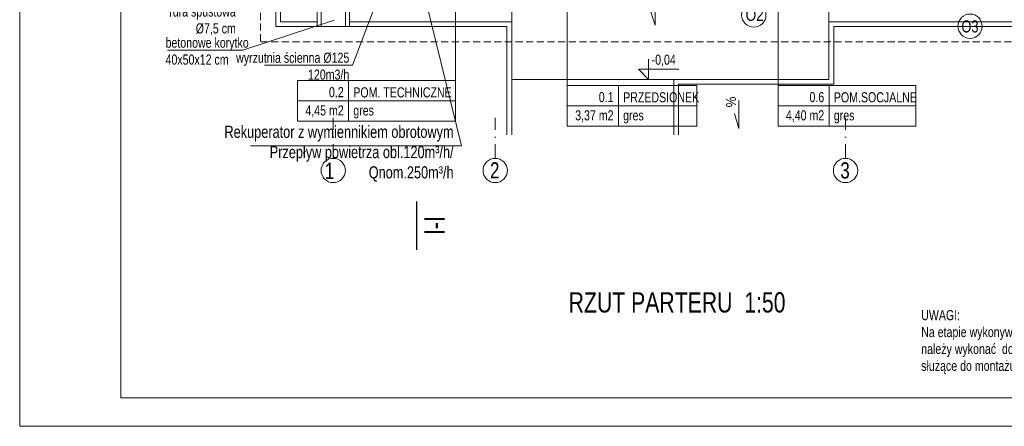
# Model space of a CAD drawing. Header units: inches. Extents: x 57112 to 98566, y -51777 to -16564.
# Tile 101 of 138: x 77867 to 79083, y -21309 to -20807. Entities that reach past the tile are written whole.
import ezdxf
from ezdxf.lldxf.tags import DXFTag

# ---------------------------------------------------------------- set-up
doc = ezdxf.new("R2010")
doc.units = ezdxf.units.IN
doc.header["$MEASUREMENT"] = 0
doc.linetypes.add('DASHDOT', pattern=[1, 0.5, -0.25, 0, -0.25])
doc.linetypes.add('HIDDEN', pattern=[0.375, 0.25, -0.125])
doc.layers.get('0').update_dxf_attribs({"color": 251, "lineweight": 0})
for name, color, linetype, lineweight in [('## 05 PODGRZEWACZ', 1, 'SOLID', 30), ('## 08 Nawiew opis', 1, 'Continuous', 0), ('A--tabelka rysunku', 7, 'Continuous', 0), ('A--tabelka-opisy uwagi', 7, 'Continuous', 0), ('A36-obrzeże', 252, 'Continuous', 0), ('A6a-schody parter', 251, 'Continuous', 18), ('A8-opisy pomieszczeń', 250, 'Continuous', 0), ('Kociol', 6, 'Continuous', 30), ('p--dach', 251, 'Continuous', 30), ('p--koty wysok.', 251, 'Continuous', 0), ('p--opis okna', 251, 'Continuous', 0), ('p--opisy dodatkowe', 251, 'Continuous', 0), ('p--opisy pomieszczeń', 250, 'Continuous', 0), ('p--osie konstr.-NR', 250, 'DASHDOT', 15), ('p--podpis rysunku', 7, 'Continuous', 0), ('p--spadki terenu', 251, 'Continuous', 0)]:
    doc.layers.add(name, color=color, linetype=linetype, lineweight=lineweight)
doc.styles.add('1-50', font='arial.ttf', dxfattribs={"width": 0.75, "height": 12.5})
doc.styles.get("Standard").update_dxf_attribs({"font": 'arial.ttf', "width": 0.75})
tags = doc.linetypes.add('SOLID', pattern=[10, 10, 0]).pattern_tags.tags
tags[6:7] = [DXFTag(74, 4), DXFTag(75, 0), DXFTag(340, '0'), DXFTag(46, 0.0), DXFTag(50, 0.0), DXFTag(44, 0.0), DXFTag(45, 0.0)]
tags[4:5] = [DXFTag(74, 4), DXFTag(75, 0), DXFTag(340, '0'), DXFTag(46, 0.0), DXFTag(50, 0.0), DXFTag(44, 0.0), DXFTag(45, 0.0)]

# ---------------------------------------------------------------- blocks, each defined once
blk = doc.blocks.new('kota wykoń')
for p, q in [((0, 25), (0, 0)), ((0, 0), (-12.5, 12.5)), ((-12.5, 12.5), (37.5, 12.5))]:
    blk.add_line(p, q)
at = {"lineweight": 0}
blk.add_line((-2.5, 0), (2.5, 0), dxfattribs=at)

msp = doc.modelspace()

# ---------------------------------------------------------------- linework, layer by layer
at = {"layer": '## 05 PODGRZEWACZ', "lineweight": 15}
for p in [(78316.603, -20573.38, 151.8), (78152.214, -20963.074, 151.8)]:
    msp.add_line(p, (78413.154, -20963.074, 151.8), dxfattribs=at)
at = {"layer": '## 08 Nawiew opis', "color": 6, "elevation": 151.8}
msp.add_lwpolyline([(78314.637, -20767.932), (78278.543, -20863.699), (78169.654, -20863.699)], dxfattribs=at)
at = {"layer": 'A--tabelka rysunku', "linetype": 'Continuous', "elevation": 151.8}
for points in [[(77867.413, -21309.191), (79967.413, -21309.191), (79967.413, -19824.191), (77867.413, -19824.191)], [(77992.413, -21274.191), (79932.413, -21274.191), (79932.413, -19859.191), (77992.413, -19859.191)]]:
    msp.add_lwpolyline(points, close=True, dxfattribs=at)
at = {"layer": 'A36-obrzeże', "linetype": 'Continuous', "ltscale": 35}
for p, q in [((78239.554, -20765.933, 151.8), (78239.554, -20815.933, 151.8)), ((78269.554, -20765.933, 151.8), (78269.554, -20815.933, 151.8)), ((78469.104, -20815.933, 151.8), (78469.104, -20949.684, 151.8)), ((78872.604, -20815.933, 151.8), (78872.604, -20887.033, 151.8)), ((78872.604, -20887.033, 151.8), (78681.104, -20887.033, 151.8)), ((78681.104, -20887.033, 151.8), (78681.104, -20949.684, 151.8))]:
    msp.add_line(p, q, dxfattribs=at)
at = {"layer": 'A36-obrzeże', "linetype": 'Continuous', "ltscale": 35, "elevation": 151.8}
for points in [[(78469.104, -20815.933), (78183.604, -20815.933), (78183.604, -20135.433), (79266.104, -20135.433), (79266.104, -20815.933), (78872.604, -20815.933)], [(78234.554, -20809.933), (78189.604, -20809.933), (78189.604, -20141.433), (78234.554, -20141.433)], [(78475.104, -20809.933), (78274.554, -20809.933)], [(79175.154, -20809.933), (78866.604, -20809.933)]]:
    msp.add_lwpolyline(points, dxfattribs=at)
msp.add_lwpolyline([(78234.554, -20815.933), (78274.554, -20815.933), (78274.554, -20765.933), (78234.554, -20765.933)], close=True, dxfattribs=at)
at = {"layer": 'A6a-schody parter', "lineweight": 5}
for p, q in [((78475.104, -20765.933, 151.8), (78475.104, -20881.033, 151.8)), ((78866.604, -20765.933, 151.8), (78866.604, -20881.033, 151.8)), ((78866.604, -20881.033, 151.8), (78475.104, -20881.033, 151.8)), ((78475.104, -20881.033, 151.8), (78475.104, -20949.684, 151.8)), ((78675.104, -20881.033, 151.8), (78675.104, -20949.684, 151.8))]:
    msp.add_line(p, q, dxfattribs=at)
at = {"layer": 'A8-opisy pomieszczeń'}
for p, q in [((78405.432, -20882.646, 151.8), (78405.432, -20631.226, 151.8)), ((78543.619, -20888.709, 151.8), (78543.619, -20637.288, 151.8)), ((78803.796, -20888.709, 151.8), (78803.796, -20637.288, 151.8))]:
    msp.add_line(p, q, dxfattribs=at)
at = {"layer": 'Kociol', "color": 0}
msp.add_line((78357.484, -21031.896, 151.8), (78357.484, -21091.326, 151.8), dxfattribs=at)
at = {"layer": 'p--dach', "linetype": 'HIDDEN', "lineweight": 20, "ltscale": 35, "elevation": 151.8}
msp.add_lwpolyline([(78164.744, -20834.793), (79284.964, -20834.793), (79284.964, -20116.573), (78164.744, -20116.573)], close=True, dxfattribs=at)
at = {"layer": 'p--opis okna'}
for centre in [(78773.904, -20801.617, 151.8), (79040.954, -20815.434, 151.8)]:
    msp.add_circle(centre, 15, dxfattribs=at)
at = {"layer": 'p--opisy dodatkowe', "elevation": 151.8}
msp.add_lwpolyline([(78049.84, -20845.051), (78143.063, -20845.051), (78255.854, -20807.813)], dxfattribs=at)
at = {"layer": 'p--opisy pomieszczeń'}
for p, q in [((78273.432, -20882.646, 151.8), (78273.432, -20932.646, 151.8)), ((78606.619, -20888.709, 151.8), (78606.619, -20938.709, 151.8)), ((78866.796, -20888.709, 151.8), (78866.796, -20938.709, 151.8)), ((78405.432, -20907.646, 151.8), (78210.432, -20907.646, 151.8)), ((78703.619, -20913.709, 151.8), (78543.619, -20913.709, 151.8)), ((78973.796, -20913.709, 151.8), (78803.796, -20913.709, 151.8))]:
    msp.add_line(p, q, dxfattribs=at)
at = {"layer": 'p--opisy pomieszczeń', "elevation": 151.8}
for points in [[(78210.432, -20932.646), (78405.432, -20932.646), (78405.432, -20882.646), (78210.432, -20882.646)], [(78543.619, -20938.709), (78703.619, -20938.709), (78703.619, -20888.709), (78543.619, -20888.709)], [(78803.796, -20938.709), (78973.796, -20938.709), (78973.796, -20888.709), (78803.796, -20888.709)]]:
    msp.add_lwpolyline(points, close=True, dxfattribs=at)
at = {"layer": 'p--osie konstr.-NR', "linetype": 'DASHDOT', "ltscale": 35}
for p, q in [((78254.554, -20978.512, 151.8), (78254.554, -20928.512, 151.8)), ((78454.554, -20978.512, 151.8), (78454.554, -20928.512, 151.8)), ((78887.154, -20978.512, 151.8), (78887.154, -20928.512, 151.8))]:
    msp.add_line(p, q, dxfattribs=at)
at = {"layer": 'p--osie konstr.-NR', "linetype": 'Continuous', "ltscale": 35}
for centre in [(78254.554, -20993.512, 151.8), (78454.554, -20993.512, 151.8), (78887.154, -20993.512, 151.8)]:
    msp.add_circle(centre, 15, dxfattribs=at)
at = {"layer": 'p--spadki terenu', "elevation": 151.8}
for points in [[(78652.179, -20770.566), (78652.179, -20814.263), (78644.336, -20790.174)], [(78755.536, -20906.976), (78755.536, -20941.613), (78749.919, -20923.202)]]:
    msp.add_lwpolyline(points, dxfattribs=at)

# ---------------------------------------------------------------- block references
at = {"layer": 'p--koty wysok.'}
msp.add_blockref('kota wykoń', (78643.835, -20881.033, 151.8), dxfattribs=at)

# ---------------------------------------------------------------- texts
at = {"layer": '## 05 PODGRZEWACZ', "lineweight": 15, "insert": (78403.206, -20938.288, 151.8), "char_height": 15, "width": 406.60563, "attachment_point": 3}
msp.add_mtext('Rekuperator z wymiennikiem obrotowym\\PPrzepływ powietrza obl.120m³/h/ \\PQnom.250m³/h', dxfattribs=at)
at = {"layer": '## 08 Nawiew opis', "color": 6, "insert": (78274.4, -20848.089, 151.8), "char_height": 12.5, "width": 177.1707, "attachment_point": 3, "style": '1-50'}
msp.add_mtext('wyrzutnia ścienna %%c125\\P120m3/h', dxfattribs=at)
at = {"layer": 'A--tabelka-opisy uwagi', "color": 251, "linetype": 'Continuous', "lineweight": 5, "insert": (78980.606, -21165.773, 151.8), "char_height": 12.5, "width": 333.93037, "attachment_point": 1, "style": '1-50'}
msp.add_mtext('UWAGI:\\PNa etapie wykonywania konstrukcji budynku \\Pnależy wykonać  dodatkowe elementy konstrukcyjne służące do montażu wyposażenia kuchni i łazienki .', dxfattribs=at)
at = {"layer": 'Kociol', "color": 0, "insert": (78367.245, -21087.704, 151.8), "char_height": 25, "width": 531.4776, "attachment_point": 1, "rotation": 90}
msp.add_mtext('  I-I  ', dxfattribs=at)
at = {"layer": 'p--koty wysok.', "insert": (78647.731, -20850.505, 151.8), "char_height": 18, "width": 207.41597, "attachment_point": 1, "style": '1-50'}
msp.add_mtext('{\\H0.6944x;-0,04}', dxfattribs=at)
at = {"layer": 'p--opis okna', "char_height": 15, "width": 74.01038, "attachment_point": 1, "style": '1-50'}
for s, insert in [('\\W0.8;O2', (78763.787, -20793.825, 151.8)), ('O3', (79030.344, -20808.185, 151.8))]:
    msp.add_mtext(s, dxfattribs=dict(at, insert=insert))
at = {"layer": 'p--opisy dodatkowe', "char_height": 12.5, "width": 177.1707, "style": '1-50'}
for s, insert, attachment_point in [('rura spustowa\\P%%c7,5 cm', (78134.295, -20791.07, 151.8), 3), ('betonowe korytko\\P40x50x12 cm', (78047.525, -20829.522, 151.8), 1)]:
    msp.add_mtext(s, dxfattribs=dict(at, insert=insert, attachment_point=attachment_point))
at = {"layer": 'p--opisy pomieszczeń', "char_height": 12.5, "style": '1-50'}
for s, insert, width, attachment_point in [('0.2', (78267.5, -20890.619, 151.8), 98, 3), ('POM. TECHNICZNE', (78279.363, -20890.854, 151.8), 126.57394, 1), ('0.1', (78600.687, -20896.682, 151.8), 98, 3), ('PRZEDSIONEK', (78612.55, -20896.917, 151.8), 106.86476, 1), ('0.6', (78860.864, -20896.682, 151.8), 98, 3), ('POM.SOCJALNE', (78872.727, -20896.917, 151.8), 106.86476, 1), ('4,45 m2', (78267.5, -20913.122, 151.8), 98, 3), ('gres', (78279.363, -20913.122, 151.8), 100, 1), ('3,37 m2', (78600.687, -20919.185, 151.8), 98, 3), ('gres', (78612.55, -20919.185, 151.8), 100, 1), ('4,40 m2', (78860.864, -20919.185, 151.8), 98, 3), ('gres', (78872.727, -20919.185, 151.8), 100, 1)]:
    msp.add_mtext(s, dxfattribs=dict(at, insert=insert, width=width, attachment_point=attachment_point))
at = {"layer": 'p--osie konstr.-NR', "linetype": 'Continuous', "ltscale": 35, "char_height": 20, "width": 63.5564, "attachment_point": 3}
for s, insert in [('1', (78255.784, -20983.957, 151.8)), ('2', (78459.8, -20983.383, 151.8)), ('3', (78892.4, -20983.383, 151.8))]:
    msp.add_mtext(s, dxfattribs=dict(at, insert=insert))
at = {"layer": 'p--podpis rysunku', "color": 251, "insert": (78545.279, -21143.78, 151.8), "char_height": 25, "width": 531.4776, "attachment_point": 1}
msp.add_mtext('{\\W0.75;RZUT PARTERU  1:50}', dxfattribs=at)
at = {"layer": 'p--podpis rysunku', "insert": (78545.279, -21143.78, 151.8), "char_height": 25, "width": 531.4776, "attachment_point": 1}
msp.add_mtext('{\\W0.75;RZUT PARTERU  1:50}', dxfattribs=at)
at = {"layer": 'p--spadki terenu', "insert": (78752.116, -20902.395, 151.8), "char_height": 12.5, "width": 207.41597, "attachment_point": 9, "rotation": 90, "style": '1-50'}
msp.add_mtext('{\\W0.85;%}', dxfattribs=at)

doc.saveas('drawing.dxf')
